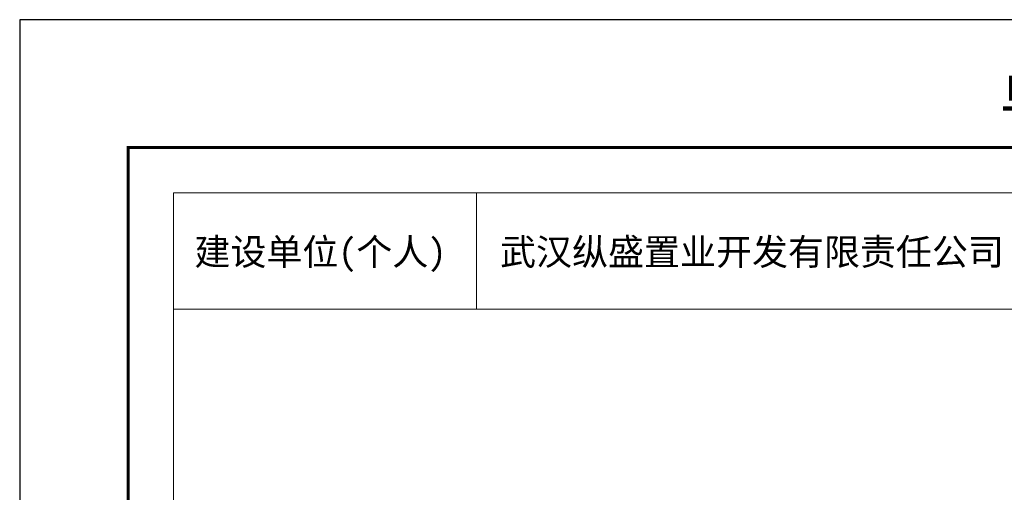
# Model space of a CAD drawing. Extents: x 513769.4 to 513832.9, y -232082 to -232034.4.
# Tile 5 of 17: x 513769.4 to 513791.2, y -232044.9 to -232034.4. Entities that reach past the tile are written whole.
import ezdxf
from ezdxf.enums import TextEntityAlignment as Align

# ---------------------------------------------------------------- set-up
doc = ezdxf.new("R2010")
doc.units = 0
doc.header["$LTSCALE"] = 1000
doc.layers.add('图廓', color=252, linetype='Continuous', lineweight=9)
doc.layers.add('打印图框', color=252, linetype='Continuous', plot=False)
doc.styles.add('dw', font='simhei.ttf')
doc.styles.add('STYLE1', font='stylu.ttf')

msp = doc.modelspace()

# ---------------------------------------------------------------- linework, layer by layer
at = {"layer": '图廓', "color": 0}
msp.add_line((513772.807, -232040.809), (513829.495, -232040.809), dxfattribs=at)
at = {"layer": '图廓', "color": 0, "const_width": 0.0667}
msp.add_lwpolyline([(513771.807, -232037.239), (513830.495, -232037.239), (513830.495, -232080.088), (513771.807, -232080.088)], close=True, dxfattribs=at)
at = {"layer": '图廓', "color": 0}
msp.add_lwpolyline([(513772.807, -232038.24), (513829.495, -232038.24), (513829.495, -232079.088), (513772.807, -232079.088)], close=True, dxfattribs=at)
msp.add_lwpolyline([(513779.514, -232040.809), (513779.514, -232038.24)], dxfattribs=at)
at = {"layer": '打印图框', "color": 6, "ltscale": 0.5}
msp.add_lwpolyline([(513769.409, -232081.999), (513832.862, -232081.999), (513832.862, -232034.414), (513769.409, -232034.414)], close=True, dxfattribs=at)

# ---------------------------------------------------------------- texts
at = {"layer": '图廓', "color": 0, "style": 'STYLE1'}
msp.add_text('单体建筑面积核算分层平面图', height=1.00037, dxfattribs=at).set_placement((513799.953, -232036.861), align=Align.BOTTOM_CENTER)
at = {"layer": '图廓', "color": 0, "style": 'dw'}
for s, height, p in [('建设单位(个人)', 0.5835, (513773.273, -232039.835)), ('武汉纵盛置业开发有限责任公司', 0.58355, (513780.032, -232039.835))]:
    msp.add_text(s, height=height, dxfattribs=at).set_placement(p)

doc.saveas('drawing.dxf')
